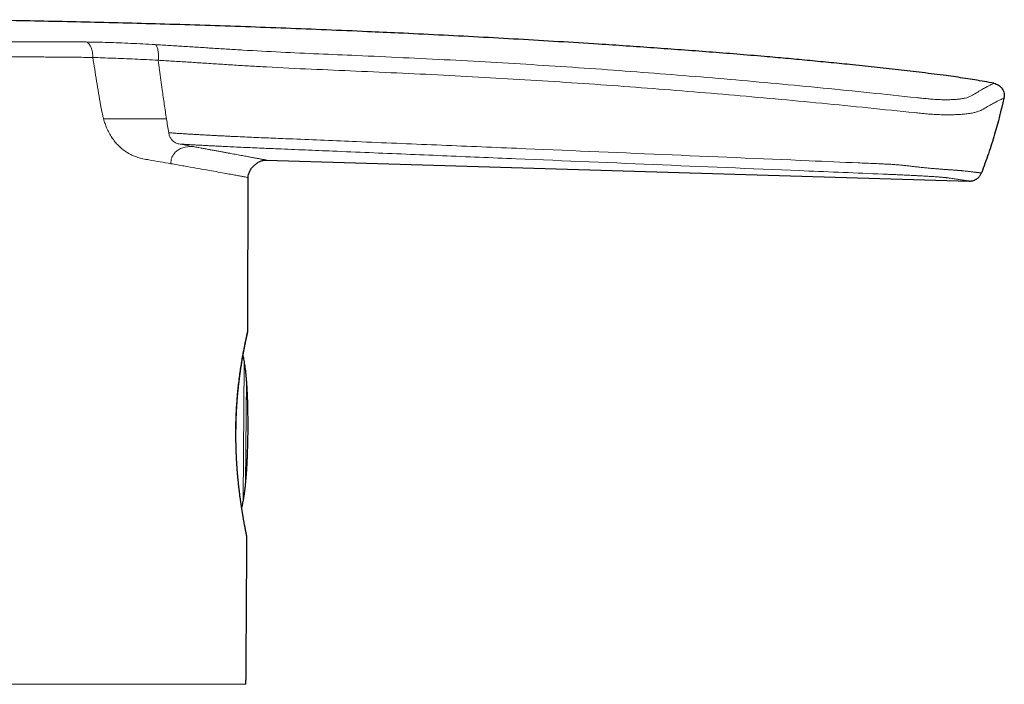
# Model space of a CAD drawing. Header units: millimetres. Extents: x 8 to 674, y 12 to 492.
# Tile 23 of 24: x 502 to 556, y 455 to 492. Entities that reach past the tile are written whole.
import ezdxf

# ---------------------------------------------------------------- set-up
doc = ezdxf.new("R2010")
doc.units = ezdxf.units.MM

msp = doc.modelspace()

# ---------------------------------------------------------------- linework, layer by layer
at = {"color": 252, "linetype": 'Continuous', "lineweight": 0}
for p, q in [((520.866, 491.4), (520.624, 491.411)), ((510.411, 485.183), (511.165, 485.046)), ((513.978, 465.473), (514.044, 473.032)), ((514.157, 472.159), (514.107, 466.344)), ((489.26, 455.263), (514.137, 455.263))]:
    msp.add_line(p, q, dxfattribs=at)
at = {"color": 7, "linetype": 'Continuous', "lineweight": 30}
for p, q in [((523.155, 491.295), (522.588, 491.321)), ((515.256, 484.292), (554.197, 483.13))]:
    msp.add_line(p, q, dxfattribs=at)
for centre, radius, start, end in [((-4485.74, 490.408), 5000, 359.821173, 359.918799), ((513.936, 474.804), 0.3, 347.1346, 359.8181), ((-4485.74, 490.408), 5000, 359.597265, 359.690571), ((513.887, 463.407), 0.3, 359.6902, 11.6449)]:
    msp.add_arc(centre, radius, start, end, dxfattribs=at)
for points, knots in [([(520.868, 491.401), (520.107, 491.434), (518.598, 491.5), (516.344, 491.589), (514.105, 491.671), (511.87, 491.747), (509.692, 491.813), (507.573, 491.872), (505.512, 491.923), (503.454, 491.968), (501.398, 492.007), (499.346, 492.04), (497.979, 492.056), (497.296, 492.064)], [0, 0, 0, 0, 0.096958, 0.192067, 0.287053, 0.381911, 0.476635, 0.564189, 0.651618, 0.738918, 0.826085, 0.913114, 1, 1, 1, 1]), ([(555.56, 488.542), (555.385, 488.575), (555.034, 488.641), (554.506, 488.731), (553.978, 488.815), (553.448, 488.893), (552.874, 488.973), (552.254, 489.053), (551.591, 489.135), (550.926, 489.213), (550.038, 489.314), (548.925, 489.437), (547.638, 489.573), (546.403, 489.697), (545.218, 489.812), (544.033, 489.921), (542.733, 490.035), (541.318, 490.154), (539.789, 490.275), (538.259, 490.39), (536.728, 490.501), (535.197, 490.607), (533.438, 490.723), (531.451, 490.848), (529.236, 490.979), (527.019, 491.101), (524.803, 491.215), (522.751, 491.316), (521.439, 491.374), (520.866, 491.4)], [0, 0, 0, 0, 0.015369, 0.030739, 0.04611, 0.061481, 0.076851, 0.096053, 0.115256, 0.134459, 0.153662, 0.192285, 0.230908, 0.265081, 0.299253, 0.333428, 0.367603, 0.411656, 0.455709, 0.499762, 0.54382, 0.587878, 0.631936, 0.695659, 0.759382, 0.823105, 0.886835, 0.950565, 1, 1, 1, 1]), ([(555.56, 488.542), (555.647, 488.516), (555.779, 488.475), (555.926, 488.357), (556.02, 488.245), (556.088, 488.116), (556.141, 487.938), (556.127, 487.802), (556.117, 487.714)], [0, 0, 0, 0, 0.241424, 0.371262, 0.503442, 0.635043, 0.76329, 1, 1, 1, 1]), ([(556.117, 487.714), (555.955, 487.047), (555.704, 486.013), (555.265, 484.639), (555.002, 483.932), (554.871, 483.578)], [0, 0, 0, 0, 0.476504, 0.738251, 1, 1, 1, 1]), ([(514.255, 483.322), (514.26, 483.381), (514.271, 483.503), (514.343, 483.677), (514.446, 483.841), (514.578, 483.99), (514.731, 484.117), (514.899, 484.215), (515.075, 484.282), (515.197, 484.289), (515.256, 484.292)], [0, 0, 0, 0, 0.116931, 0.239875, 0.368345, 0.499979, 0.631618, 0.7601, 0.883061, 1, 1, 1, 1]), ([(513.576, 469.408), (513.577, 469.471), (513.578, 469.597), (513.583, 469.787), (513.589, 469.976), (513.596, 470.166), (513.605, 470.354), (513.615, 470.542), (513.626, 470.728), (513.64, 470.924), (513.656, 471.127), (513.673, 471.33), (513.692, 471.521), (513.71, 471.701), (513.73, 471.878), (513.748, 472.036), (513.765, 472.175), (513.781, 472.296), (513.797, 472.416), (513.816, 472.556), (513.839, 472.715), (513.866, 472.891), (513.893, 473.062), (513.92, 473.227), (513.948, 473.386), (513.975, 473.538), (514.002, 473.684), (514.028, 473.821), (514.053, 473.949), (514.077, 474.069), (514.099, 474.181), (514.121, 474.285), (514.141, 474.38), (514.16, 474.467), (514.174, 474.531), (514.185, 474.578), (514.193, 474.616), (514.202, 474.655), (514.211, 474.694), (514.218, 474.727), (514.225, 474.755), (514.23, 474.776), (514.233, 474.791), (514.235, 474.801), (514.236, 474.802), (514.236, 474.803)], [0, 0, 0, 0, 0.021922, 0.043871, 0.065974, 0.088078, 0.110295, 0.132511, 0.154886, 0.177288, 0.203425, 0.229606, 0.252721, 0.275836, 0.299074, 0.322312, 0.339089, 0.355865, 0.372688, 0.38951, 0.416219, 0.442972, 0.469935, 0.496944, 0.524285, 0.551674, 0.57928, 0.606934, 0.634089, 0.661291, 0.688712, 0.716182, 0.744004, 0.771876, 0.799979, 0.814058, 0.828137, 0.849418, 0.870721, 0.892155, 0.913588, 0.935118, 0.956648, 0.978312, 1, 1, 1, 1]), ([(513.584, 469.405), (513.584, 469.437), (513.585, 469.506), (513.587, 469.613), (513.589, 469.724), (513.592, 469.836), (513.595, 469.947), (513.599, 470.058), (513.604, 470.169), (513.609, 470.28), (513.614, 470.39), (513.62, 470.499), (513.627, 470.609), (513.634, 470.718), (513.641, 470.826), (513.649, 470.933), (513.657, 471.04), (513.665, 471.146), (513.674, 471.251), (513.684, 471.356), (513.694, 471.459), (513.704, 471.563), (513.714, 471.665), (513.725, 471.765), (513.736, 471.865), (513.747, 471.964), (513.759, 472.062), (513.771, 472.158), (513.783, 472.254), (513.796, 472.348), (513.808, 472.442), (513.821, 472.534), (513.834, 472.624), (513.847, 472.713), (513.86, 472.801), (513.873, 472.886), (513.886, 472.971), (513.899, 473.053), (513.913, 473.134), (513.926, 473.214), (513.939, 473.292), (513.952, 473.368), (513.965, 473.443), (513.978, 473.515), (513.991, 473.585), (514.004, 473.654), (514.016, 473.721), (514.029, 473.786), (514.041, 473.85), (514.053, 473.911), (514.065, 473.971), (514.076, 474.028), (514.087, 474.083), (514.098, 474.135), (514.108, 474.186), (514.118, 474.234), (514.128, 474.28), (514.137, 474.325), (514.146, 474.367), (514.155, 474.407), (514.163, 474.444), (514.171, 474.48), (514.178, 474.513), (514.185, 474.544), (514.191, 474.573), (514.197, 474.599), (514.203, 474.623), (514.207, 474.645), (514.212, 474.664), (514.216, 474.681), (514.219, 474.696), (514.222, 474.709), (514.224, 474.719), (514.226, 474.727), (514.227, 474.733), (514.228, 474.736), (514.228, 474.736), (514.228, 474.737)], [0, 0, 0, 0, 0.0112238, 0.0243174, 0.0374126, 0.0505157, 0.0636357, 0.0767814, 0.0899416, 0.1031003, 0.116265, 0.129443, 0.1426432, 0.155877, 0.1690156, 0.1822573, 0.1955328, 0.2087998, 0.2220107, 0.2351484, 0.2484863, 0.2618005, 0.2751021, 0.2883998, 0.3017015, 0.3150137, 0.328345, 0.341704, 0.3550993, 0.3685398, 0.3820338, 0.3955489, 0.4089996, 0.4224429, 0.435883, 0.4493241, 0.4627693, 0.4762224, 0.4896875, 0.5031687, 0.5166702, 0.5301961, 0.5437507, 0.5572149, 0.5706444, 0.5841349, 0.597672, 0.6112415, 0.6248286, 0.6384185, 0.6519917, 0.6655341, 0.6790314, 0.6924703, 0.7058403, 0.7192183, 0.7326846, 0.746144, 0.7596063, 0.773079, 0.7865755, 0.8000001, 0.8134253, 0.8268886, 0.8403592, 0.8537979, 0.8671791, 0.8805537, 0.8938972, 0.9072424, 0.9206001, 0.9339917, 0.9474542, 0.960821, 0.9741089, 0.9873878, 1, 1, 1, 1]), ([(514.251, 469.251), (514.251, 469.355), (514.252, 469.559), (514.25, 469.861), (514.248, 470.154), (514.244, 470.436), (514.238, 470.707), (514.231, 470.967), (514.222, 471.216), (514.211, 471.455), (514.199, 471.687), (514.185, 471.91), (514.169, 472.125), (514.152, 472.33), (514.132, 472.525), (514.111, 472.71), (514.088, 472.885), (514.063, 473.045), (514.038, 473.19), (514.013, 473.321), (513.991, 473.42), (513.978, 473.476), (513.974, 473.49)], [0, 0, 0, 0, 0.073279, 0.144257, 0.212932, 0.279308, 0.343384, 0.404081, 0.462564, 0.518837, 0.572903, 0.625802, 0.676412, 0.72474, 0.770793, 0.814581, 0.856114, 0.895405, 0.928535, 0.959913, 0.989554, 1, 1, 1, 1]), ([(513.583, 469.405), (513.583, 469.405), (513.583, 469.406), (513.581, 469.407), (513.578, 469.407), (513.576, 469.408)], [0, 0, 0, 0, 0.249411, 0.668597, 1, 1, 1, 1]), ([(514.181, 463.468), (514.181, 463.468), (514.181, 463.468), (514.181, 463.469), (514.18, 463.473), (514.179, 463.478), (514.177, 463.487), (514.175, 463.497), (514.172, 463.51), (514.169, 463.526), (514.165, 463.543), (514.161, 463.563), (514.157, 463.585), (514.152, 463.61), (514.146, 463.636), (514.141, 463.666), (514.134, 463.697), (514.127, 463.731), (514.12, 463.767), (514.113, 463.805), (514.105, 463.846), (514.096, 463.888), (514.088, 463.933), (514.079, 463.98), (514.07, 464.028), (514.06, 464.08), (514.05, 464.133), (514.04, 464.189), (514.029, 464.247), (514.018, 464.307), (514.007, 464.37), (513.996, 464.434), (513.984, 464.501), (513.972, 464.569), (513.96, 464.64), (513.948, 464.713), (513.936, 464.788), (513.923, 464.865), (513.911, 464.943), (513.898, 465.023), (513.886, 465.104), (513.874, 465.187), (513.861, 465.272), (513.849, 465.359), (513.836, 465.447), (513.824, 465.537), (513.811, 465.629), (513.799, 465.723), (513.787, 465.818), (513.775, 465.914), (513.763, 466.012), (513.751, 466.111), (513.74, 466.211), (513.729, 466.313), (513.718, 466.415), (513.708, 466.519), (513.697, 466.623), (513.688, 466.728), (513.678, 466.834), (513.669, 466.941), (513.66, 467.048), (513.652, 467.156), (513.644, 467.265), (513.636, 467.375), (513.629, 467.486), (513.622, 467.597), (513.616, 467.709), (513.61, 467.821), (513.605, 467.934), (513.6, 468.046), (513.596, 468.159), (513.592, 468.272), (513.589, 468.385), (513.586, 468.498), (513.584, 468.611), (513.583, 468.725), (513.581, 468.838), (513.581, 468.951), (513.581, 469.064), (513.581, 469.176), (513.582, 469.289), (513.583, 469.365), (513.584, 469.404), (513.584, 469.405)], [0, 0, 0, 0, 0.006387, 0.0147, 0.025248, 0.036206, 0.049206, 0.061675, 0.073983, 0.086232, 0.098462, 0.110694, 0.12294, 0.135212, 0.14752, 0.159876, 0.172287, 0.184777, 0.197189, 0.209644, 0.222118, 0.234582, 0.247004, 0.259374, 0.271768, 0.284284, 0.296831, 0.309419, 0.322055, 0.334754, 0.34744, 0.36017, 0.372962, 0.385804, 0.398686, 0.411594, 0.424515, 0.437434, 0.450336, 0.463206, 0.476031, 0.488838, 0.501725, 0.514625, 0.527546, 0.540495, 0.553482, 0.566517, 0.579498, 0.592538, 0.605601, 0.618641, 0.631621, 0.644569, 0.65759, 0.670554, 0.683471, 0.696349, 0.709195, 0.722018, 0.734826, 0.747627, 0.76043, 0.773241, 0.786068, 0.798796, 0.811544, 0.824312, 0.83705, 0.849719, 0.8623, 0.87492, 0.887512, 0.900069, 0.912599, 0.925109, 0.937609, 0.950048, 0.962448, 0.974819, 0.987171, 0.999512, 1, 1, 1, 1]), ([(513.9, 465.015), (513.904, 465.032), (513.92, 465.089), (513.943, 465.189), (513.97, 465.318), (513.997, 465.461), (514.024, 465.619), (514.05, 465.793), (514.075, 465.978), (514.098, 466.172), (514.119, 466.375), (514.138, 466.586), (514.156, 466.806), (514.172, 467.035), (514.187, 467.275), (514.2, 467.527), (514.212, 467.79), (514.223, 468.063), (514.232, 468.346), (514.24, 468.639), (514.246, 468.941), (514.249, 469.146), (514.251, 469.251)], [0, 0, 0, 0, 0.012279, 0.041458, 0.072312, 0.104857, 0.144048, 0.185471, 0.229138, 0.27506, 0.323246, 0.372783, 0.424516, 0.478452, 0.534594, 0.594159, 0.656029, 0.720204, 0.786687, 0.85548, 0.926584, 1, 1, 1, 1])]:
    msp.add_open_spline(points, degree=3, knots=knots, dxfattribs=at)
at = {"color": 252, "linetype": 'Continuous', "lineweight": 0}
for points, knots in [([(503.163, 490.836), (502.821, 490.836), (502.139, 490.836), (501.074, 490.836), (499.985, 490.836), (498.867, 490.834), (497.722, 490.831), (496.551, 490.825), (495.36, 490.817), (494.154, 490.807), (492.937, 490.796), (491.713, 490.784), (490.483, 490.77), (489.662, 490.761), (489.252, 490.756)], [0, 0, 0, 0, 0.08363, 0.166844, 0.249845, 0.332833, 0.416012, 0.499581, 0.583323, 0.666902, 0.750342, 0.833661, 0.916875, 1, 1, 1, 1]), ([(505.28, 490.83), (504.931, 490.832), (504.233, 490.837), (503.52, 490.836), (503.163, 490.836)], [0, 0, 0, 0, 0.499349, 1, 1, 1, 1]), ([(509.115, 490.683), (508.881, 490.696), (508.416, 490.722), (507.75, 490.755), (507.107, 490.782), (506.485, 490.804), (505.877, 490.821), (505.479, 490.827), (505.28, 490.83)], [0, 0, 0, 0, 0.168245, 0.334702, 0.500511, 0.666423, 0.83286, 1, 1, 1, 1]), ([(505.28, 490.83), (505.305, 490.819), (505.357, 490.797), (505.429, 490.732), (505.497, 490.645), (505.556, 490.534), (505.602, 490.405), (505.635, 490.265), (505.655, 490.12), (505.656, 490.022), (505.657, 489.974)], [0, 0, 0, 0, 0.112242, 0.230764, 0.354908, 0.483457, 0.614592, 0.746022, 0.875268, 1, 1, 1, 1]), ([(520.26, 490.08), (519.561, 490.109), (518.162, 490.169), (516.064, 490.264), (514.391, 490.355), (513.145, 490.431), (512.325, 490.483), (511.509, 490.536), (510.7, 490.587), (509.898, 490.638), (509.376, 490.668), (509.115, 490.683)], [0, 0, 0, 0, 0.186824, 0.373632, 0.560589, 0.634011, 0.707282, 0.780372, 0.853356, 0.926442, 1, 1, 1, 1]), ([(509.115, 490.683), (509.129, 490.671), (509.158, 490.645), (509.198, 490.577), (509.232, 490.485), (509.26, 490.37), (509.279, 490.239), (509.288, 490.098), (509.288, 489.956), (509.281, 489.864), (509.278, 489.818)], [0, 0, 0, 0, 0.118455, 0.242954, 0.37168, 0.502413, 0.632755, 0.760392, 0.883321, 1, 1, 1, 1]), ([(503.564, 489.993), (503.285, 489.996), (502.74, 490.001), (501.91, 490.007), (501.099, 490.013), (500.306, 490.017), (499.539, 490.019), (498.802, 490.021), (498.095, 490.022), (497.417, 490.021), (496.76, 490.019), (496.098, 490.016), (495.406, 490.012), (494.664, 490.007), (493.872, 490.001), (493.035, 489.994), (492.154, 489.986), (491.231, 489.977), (490.261, 489.967), (489.599, 489.959), (489.26, 489.956)], [0, 0, 0, 0, 0.066345, 0.130085, 0.191218, 0.249747, 0.305669, 0.358056, 0.407931, 0.455292, 0.50014, 0.544219, 0.591302, 0.641387, 0.694476, 0.750568, 0.808581, 0.86949, 0.933297, 1, 1, 1, 1]), ([(505.657, 489.974), (505.319, 489.977), (504.643, 489.984), (503.924, 489.99), (503.564, 489.993)], [0, 0, 0, 0, 0.5, 1, 1, 1, 1]), ([(505.657, 489.974), (505.723, 489.536), (505.855, 488.654), (506.008, 487.778), (506.085, 487.336)], [0, 0, 0, 0, 0.495745, 1, 1, 1, 1]), ([(509.278, 489.818), (509.059, 489.83), (508.62, 489.854), (507.984, 489.883), (507.366, 489.909), (506.771, 489.931), (506.198, 489.953), (505.837, 489.967), (505.657, 489.974)], [0, 0, 0, 0, 0.166028, 0.332636, 0.499663, 0.666828, 0.833757, 1, 1, 1, 1]), ([(509.278, 489.818), (509.301, 489.637), (509.347, 489.274), (509.419, 488.73), (509.506, 488.098), (509.61, 487.376), (509.693, 486.838), (509.734, 486.568)], [0, 0, 0, 0, 0.166665, 0.333331, 0.499998, 0.75, 1, 1, 1, 1]), ([(509.278, 489.818), (509.544, 489.803), (510.079, 489.771), (510.908, 489.719), (511.756, 489.663), (512.62, 489.606), (513.498, 489.55), (514.385, 489.495), (515.803, 489.414), (517.75, 489.322), (519.399, 489.253), (520.223, 489.219)], [0, 0, 0, 0, 0.076229, 0.153126, 0.230966, 0.309839, 0.389686, 0.470338, 0.551516, 0.775785, 1, 1, 1, 1]), ([(551.26, 487.749), (549.542, 487.93), (546.106, 488.291), (540.945, 488.763), (535.78, 489.184), (530.611, 489.543), (525.438, 489.845), (521.986, 490.001), (520.26, 490.08)], [0, 0, 0, 0, 0.1667, 0.3333598, 0.4999995, 0.666638, 0.8332984, 1, 1, 1, 1]), ([(520.223, 489.219), (521.947, 489.141), (525.392, 488.986), (530.556, 488.688), (535.716, 488.332), (540.871, 487.913), (546.023, 487.446), (549.454, 487.093), (551.17, 486.917)], [0, 0, 0, 0, 0.166732, 0.333375, 0.499986, 0.66663, 0.833298, 1, 1, 1, 1]), ([(555.56, 488.542), (555.556, 488.54), (555.547, 488.537), (555.475, 488.506), (555.361, 488.451), (555.2, 488.368), (554.992, 488.253), (554.743, 488.107), (554.538, 487.978), (554.436, 487.913)], [0, 0, 0, 0, 0.14314, 0.285975, 0.428619, 0.571199, 0.713852, 0.856731, 1, 1, 1, 1]), ([(554.436, 487.913), (554.396, 487.889), (554.316, 487.839), (554.159, 487.775), (553.974, 487.725), (553.776, 487.686), (553.551, 487.659), (553.31, 487.641), (553.067, 487.631), (552.799, 487.63), (552.509, 487.638), (552.204, 487.657), (551.891, 487.683), (551.576, 487.715), (551.366, 487.738), (551.26, 487.749)], [0, 0, 0, 0, 0.123479, 0.248287, 0.331268, 0.413967, 0.496967, 0.559699, 0.622411, 0.685067, 0.747936, 0.810724, 0.873491, 0.936654, 1, 1, 1, 1]), ([(554.973, 487.117), (555.078, 487.179), (555.287, 487.303), (555.541, 487.443), (555.752, 487.551), (555.915, 487.629), (556.031, 487.68), (556.104, 487.709), (556.113, 487.713), (556.117, 487.714)], [0, 0, 0, 0, 0.142885, 0.285511, 0.428043, 0.57063, 0.713407, 0.856494, 1, 1, 1, 1]), ([(506.085, 487.336), (506.099, 487.26), (506.125, 487.117), (506.165, 486.919), (506.205, 486.739), (506.235, 486.626), (506.251, 486.568)], [0, 0, 0, 0, 0.294399, 0.549988, 0.766921, 1, 1, 1, 1]), ([(551.17, 486.917), (551.281, 486.905), (551.513, 486.881), (551.875, 486.848), (552.258, 486.82), (552.648, 486.802), (553.022, 486.796), (553.363, 486.801), (553.666, 486.816), (553.96, 486.839), (554.23, 486.873), (554.464, 486.917), (554.645, 486.966), (554.783, 487.017), (554.89, 487.068), (554.946, 487.101), (554.973, 487.117)], [0, 0, 0, 0, 0.056762, 0.118471, 0.184281, 0.25411, 0.32484, 0.393478, 0.460546, 0.526167, 0.611005, 0.693382, 0.77382, 0.852204, 0.927921, 1, 1, 1, 1]), ([(508.757, 484.301), (508.647, 484.321), (508.444, 484.359), (508.158, 484.433), (507.922, 484.516), (507.724, 484.61), (507.55, 484.709), (507.383, 484.823), (507.223, 484.95), (507.053, 485.108), (506.878, 485.301), (506.647, 485.614), (506.463, 485.957), (506.326, 486.314), (506.276, 486.482), (506.251, 486.568)], [0, 0, 0, 0, 0.114678, 0.212144, 0.292674, 0.354353, 0.41438, 0.473003, 0.530491, 0.587127, 0.662541, 0.7362, 0.881465, 0.939528, 1, 1, 1, 1]), ([(509.734, 486.568), (509.572, 486.568), (509.234, 486.568), (508.721, 486.568), (508.16, 486.568), (507.55, 486.568), (506.903, 486.568), (506.473, 486.568), (506.252, 486.568)], [0, 0, 0, 0, 0.121288, 0.252625, 0.403957, 0.583713, 0.785989, 1, 1, 1, 1]), ([(509.734, 486.568), (509.755, 486.441), (509.796, 486.186), (509.836, 485.932), (509.855, 485.805)], [0, 0, 0, 0, 0.500584, 1, 1, 1, 1]), ([(509.855, 485.805), (509.858, 485.79), (509.873, 485.709), (509.921, 485.575), (510.041, 485.387), (510.209, 485.24), (510.35, 485.2), (510.411, 485.183)], [0, 0, 0, 0, 0.038459, 0.212012, 0.38598, 0.733289, 1, 1, 1, 1]), ([(554.871, 483.578), (554.87, 483.578), (554.868, 483.579), (554.856, 483.58), (554.841, 483.582), (554.823, 483.584), (554.804, 483.586), (554.782, 483.589), (554.757, 483.592), (554.728, 483.595), (554.697, 483.599), (554.662, 483.603), (554.624, 483.607), (554.583, 483.612), (554.533, 483.618), (554.473, 483.625), (554.392, 483.634), (554.303, 483.644), (554.204, 483.656), (554.109, 483.667), (554.012, 483.678), (553.923, 483.688), (553.851, 483.696), (553.8, 483.702), (553.765, 483.705), (553.731, 483.708), (553.701, 483.711), (553.667, 483.714), (553.624, 483.717), (553.576, 483.72), (553.524, 483.724), (553.478, 483.727), (553.427, 483.73), (553.369, 483.734), (553.304, 483.739), (553.23, 483.744), (553.15, 483.749), (553.069, 483.755), (552.987, 483.761), (552.905, 483.767), (552.818, 483.773), (552.724, 483.781), (552.62, 483.789), (552.508, 483.798), (552.391, 483.807), (552.272, 483.817), (552.153, 483.828), (552.034, 483.838), (551.912, 483.85), (551.786, 483.862), (551.657, 483.875), (551.525, 483.888), (551.39, 483.903), (551.265, 483.917), (551.148, 483.931), (551.038, 483.944), (550.924, 483.957), (550.804, 483.97), (550.684, 483.984), (550.563, 483.996), (550.44, 484.009), (550.317, 484.02), (550.194, 484.031), (550.037, 484.044), (549.845, 484.057), (549.62, 484.068), (549.32, 484.081), (548.794, 484.104), (547.439, 484.162), (543.533, 484.331), (537.226, 484.6), (530.347, 484.891), (524.694, 485.127), (521.151, 485.274), (518.494, 485.384), (516.955, 485.449), (515.827, 485.496), (515.11, 485.526), (514.583, 485.548), (514.066, 485.571), (513.623, 485.591), (513.244, 485.609), (512.953, 485.623), (512.686, 485.636), (512.437, 485.649), (512.179, 485.662), (511.914, 485.676), (511.648, 485.691), (511.384, 485.706), (511.119, 485.721), (510.855, 485.738), (510.592, 485.754), (510.337, 485.771), (510.092, 485.788), (509.934, 485.799), (509.856, 485.805)], [0, 0, 0, 0, 0.014108, 0.025083, 0.036059, 0.0439, 0.051742, 0.059584, 0.067426, 0.075277, 0.083129, 0.090989, 0.09885, 0.106724, 0.114598, 0.125646, 0.136695, 0.150906, 0.162602, 0.174298, 0.18449, 0.194683, 0.202242, 0.206022, 0.209801, 0.212263, 0.214725, 0.217191, 0.219657, 0.22346, 0.225724, 0.227989, 0.230263, 0.232537, 0.235137, 0.237736, 0.240355, 0.242973, 0.245251, 0.247528, 0.249819, 0.25211, 0.254732, 0.257355, 0.259997, 0.262639, 0.265087, 0.267534, 0.269998, 0.272461, 0.274951, 0.277441, 0.279948, 0.282455, 0.284358, 0.286264, 0.288375, 0.290487, 0.292607, 0.294727, 0.296866, 0.299005, 0.301148, 0.303291, 0.307205, 0.311102, 0.314999, 0.322794, 0.338383, 0.385343, 0.525576, 0.66581, 0.742434, 0.819058, 0.849708, 0.880357, 0.898968, 0.908273, 0.917579, 0.926341, 0.935104, 0.940583, 0.946063, 0.950259, 0.954455, 0.959078, 0.963701, 0.968328, 0.972955, 0.977595, 0.982235, 0.986882, 0.991529, 0.995763, 1, 1, 1, 1]), ([(511.165, 485.046), (510.983, 485.038), (510.715, 485.027), (510.404, 484.877), (510.223, 484.734), (510.098, 484.571), (509.995, 484.361), (509.978, 484.196), (509.967, 484.091)], [0, 0, 0, 0, 0.314303, 0.46141, 0.595653, 0.71309, 0.817285, 1, 1, 1, 1]), ([(510.411, 485.183), (510.512, 485.176), (510.713, 485.164), (511.016, 485.146), (511.321, 485.129), (511.626, 485.112), (511.933, 485.095), (512.24, 485.079), (512.548, 485.064), (512.922, 485.046), (513.362, 485.025), (513.869, 485.002), (514.375, 484.979), (514.882, 484.957), (515.39, 484.935), (516.235, 484.899), (517.417, 484.849), (519.106, 484.779), (521.639, 484.673), (525.026, 484.532), (530.439, 484.306), (537.202, 484.023), (543.333, 483.767), (547.491, 483.594), (548.995, 483.531), (549.822, 483.496), (549.973, 483.49), (550.128, 483.483), (550.282, 483.477), (550.437, 483.47), (550.591, 483.463), (550.745, 483.456), (550.899, 483.449), (551.037, 483.442), (551.159, 483.436), (551.279, 483.429), (551.408, 483.422), (551.547, 483.415), (551.671, 483.408), (551.781, 483.401), (551.877, 483.395), (551.969, 483.39), (552.068, 483.384), (552.172, 483.377), (552.281, 483.369), (552.376, 483.363), (552.457, 483.357), (552.527, 483.352), (552.592, 483.347), (552.66, 483.341), (552.729, 483.335), (552.797, 483.329), (552.854, 483.324), (552.9, 483.319), (552.943, 483.315), (552.987, 483.31), (553.034, 483.304), (553.079, 483.297), (553.122, 483.291), (553.195, 483.279), (553.297, 483.263), (553.422, 483.244), (553.533, 483.227), (553.633, 483.212), (553.722, 483.199), (553.804, 483.187), (553.878, 483.176), (553.945, 483.166), (554.004, 483.158), (554.055, 483.15), (554.099, 483.144), (554.135, 483.139), (554.162, 483.135), (554.182, 483.132), (554.195, 483.13), (554.196, 483.13), (554.197, 483.13)], [0, 0, 0, 0, 0.005478, 0.010957, 0.016453, 0.021951, 0.027448, 0.032945, 0.038457, 0.043969, 0.052986, 0.062004, 0.071033, 0.080062, 0.089091, 0.09812, 0.125186, 0.152252, 0.188316, 0.260445, 0.3331, 0.477358, 0.621616, 0.660486, 0.699357, 0.701941, 0.704683, 0.707424, 0.710184, 0.712946, 0.715707, 0.718465, 0.721264, 0.724062, 0.726081, 0.728101, 0.730841, 0.733585, 0.736326, 0.73842, 0.740513, 0.742534, 0.744554, 0.747294, 0.750036, 0.752776, 0.754868, 0.75696, 0.759004, 0.761047, 0.763814, 0.766583, 0.76935, 0.771457, 0.773565, 0.77656, 0.779556, 0.783574, 0.787592, 0.791611, 0.805703, 0.819795, 0.833887, 0.846175, 0.858958, 0.87174, 0.884533, 0.897325, 0.910118, 0.922903, 0.935689, 0.948534, 0.961379, 0.974223, 0.987112, 1, 1, 1, 1]), ([(511.165, 485.046), (511.248, 485.031), (511.413, 485.001), (511.651, 484.958), (511.884, 484.915), (512.108, 484.874), (512.324, 484.834), (512.532, 484.796), (512.731, 484.76), (512.923, 484.725), (513.109, 484.69), (513.289, 484.657), (513.462, 484.625), (513.627, 484.595), (513.784, 484.566), (513.934, 484.538), (514.075, 484.512), (514.209, 484.487), (514.335, 484.464), (514.452, 484.442), (514.562, 484.421), (514.664, 484.402), (514.758, 484.385), (514.843, 484.369), (514.92, 484.355), (514.989, 484.342), (515.051, 484.33), (515.106, 484.32), (515.152, 484.312), (515.19, 484.304), (515.22, 484.299), (515.241, 484.295), (515.254, 484.293), (515.256, 484.292), (515.256, 484.292)], [0, 0, 0, 0, 0.0314798, 0.0629478, 0.0944016, 0.1258391, 0.1572584, 0.1880965, 0.2189124, 0.2497053, 0.2804703, 0.3118289, 0.3431473, 0.3744214, 0.4056765, 0.4369267, 0.4681774, 0.4994342, 0.530634, 0.5618503, 0.5930885, 0.6243537, 0.6556512, 0.6864263, 0.7172424, 0.7480971, 0.7789709, 0.8104928, 0.8420326, 0.8735903, 0.9051658, 0.9367591, 0.9683704, 1, 1, 1, 1]), ([(509.968, 484.091), (509.775, 484.125), (509.388, 484.192), (508.968, 484.265), (508.757, 484.301)], [0, 0, 0, 0, 0.498047, 1, 1, 1, 1]), ([(509.968, 484.091), (510.217, 484.048), (510.712, 483.961), (511.372, 483.846), (511.966, 483.741), (512.489, 483.648), (512.932, 483.568), (513.299, 483.502), (513.599, 483.446), (513.842, 483.401), (514.029, 483.366), (514.159, 483.341), (514.24, 483.325), (514.25, 483.323), (514.255, 483.322)], [0, 0, 0, 0, 0.092171, 0.183363, 0.27358, 0.362829, 0.451116, 0.531944, 0.611958, 0.691163, 0.769565, 0.847168, 0.923977, 1, 1, 1, 1]), ([(514.044, 473.032), (514.044, 473.036), (514.044, 473.043), (514.045, 473.047), (514.048, 473.045), (514.051, 473.038), (514.054, 473.026), (514.059, 473.008), (514.064, 472.985), (514.069, 472.957), (514.075, 472.925), (514.081, 472.888), (514.088, 472.848), (514.094, 472.804), (514.101, 472.758), (514.107, 472.709), (514.113, 472.659), (514.119, 472.608), (514.125, 472.557), (514.131, 472.506), (514.136, 472.456), (514.14, 472.409), (514.144, 472.363), (514.148, 472.321), (514.151, 472.283), (514.153, 472.248), (514.155, 472.218), (514.156, 472.193), (514.157, 472.172), (514.157, 472.163), (514.157, 472.159)], [0, 0, 0, 0, 0.035265, 0.070644, 0.10591, 0.141164, 0.17653, 0.211786, 0.247274, 0.282873, 0.318362, 0.354271, 0.390294, 0.426204, 0.462397, 0.498706, 0.534899, 0.571132, 0.607481, 0.643713, 0.679784, 0.715971, 0.752041, 0.78786, 0.823795, 0.859613, 0.895195, 0.930891, 0.966473, 1, 1, 1, 1]), ([(514.187, 463.406), (514.187, 463.406), (514.187, 463.408), (514.184, 463.422), (514.179, 463.445), (514.173, 463.475), (514.166, 463.508), (514.159, 463.544), (514.15, 463.584), (514.14, 463.635), (514.127, 463.698), (514.112, 463.774), (514.095, 463.858), (514.077, 463.95), (514.058, 464.05), (514.038, 464.159), (514.017, 464.276), (513.994, 464.401), (513.971, 464.534), (513.947, 464.674), (513.923, 464.823), (513.898, 464.979), (513.873, 465.143), (513.847, 465.314), (513.822, 465.492), (513.797, 465.677), (513.773, 465.87), (513.748, 466.07), (513.725, 466.277), (513.703, 466.49), (513.685, 466.672), (513.671, 466.821), (513.662, 466.935), (513.652, 467.05), (513.643, 467.166), (513.635, 467.284), (513.627, 467.402), (513.619, 467.522), (513.61, 467.673), (513.601, 467.856), (513.591, 468.071), (513.584, 468.289), (513.578, 468.509), (513.574, 468.732), (513.573, 468.956), (513.573, 469.182), (513.575, 469.333), (513.576, 469.408)], [0, 0, 0, 0, 0.024016, 0.048032, 0.072219, 0.096406, 0.114787, 0.133168, 0.151623, 0.170077, 0.194898, 0.218844, 0.24279, 0.266893, 0.290997, 0.315414, 0.339831, 0.364402, 0.388973, 0.413889, 0.438884, 0.463917, 0.489232, 0.514587, 0.540228, 0.56591, 0.591674, 0.617975, 0.644365, 0.670799, 0.697564, 0.710971, 0.724379, 0.737958, 0.751537, 0.765143, 0.778748, 0.792402, 0.806063, 0.829993, 0.853922, 0.878, 0.902078, 0.926474, 0.950869, 0.975434, 1, 1, 1, 1]), ([(514.107, 466.344), (514.106, 466.34), (514.106, 466.33), (514.105, 466.309), (514.103, 466.284), (514.101, 466.254), (514.098, 466.22), (514.094, 466.181), (514.09, 466.14), (514.085, 466.095), (514.08, 466.048), (514.074, 465.999), (514.068, 465.95), (514.061, 465.899), (514.054, 465.849), (514.047, 465.799), (514.04, 465.75), (514.033, 465.704), (514.025, 465.66), (514.018, 465.619), (514.011, 465.582), (514.005, 465.549), (513.999, 465.52), (513.993, 465.497), (513.988, 465.479), (513.984, 465.466), (513.981, 465.46), (513.979, 465.459), (513.978, 465.463), (513.978, 465.47), (513.978, 465.473)], [0, 0, 0, 0, 0.035427, 0.070967, 0.106394, 0.141817, 0.177353, 0.212776, 0.248284, 0.283905, 0.319414, 0.35513, 0.390959, 0.426677, 0.462647, 0.49873, 0.534701, 0.570884, 0.607181, 0.643364, 0.679605, 0.715963, 0.752203, 0.788259, 0.824431, 0.860485, 0.896144, 0.931918, 0.967576, 1, 1, 1, 1])]:
    msp.add_open_spline(points, degree=3, knots=knots, dxfattribs=at)
at = {"color": 7, "linetype": 'Continuous', "lineweight": 30}
msp.add_open_spline([(554.197, 483.13), (554.221, 483.13), (554.269, 483.13), (554.34, 483.139), (554.411, 483.155), (554.479, 483.179), (554.544, 483.209), (554.606, 483.246), (554.664, 483.289), (554.717, 483.337), (554.765, 483.391), (554.807, 483.45), (554.843, 483.512), (554.862, 483.556), (554.871, 483.578)], degree=3, dxfattribs=at)

doc.saveas('drawing.dxf')
